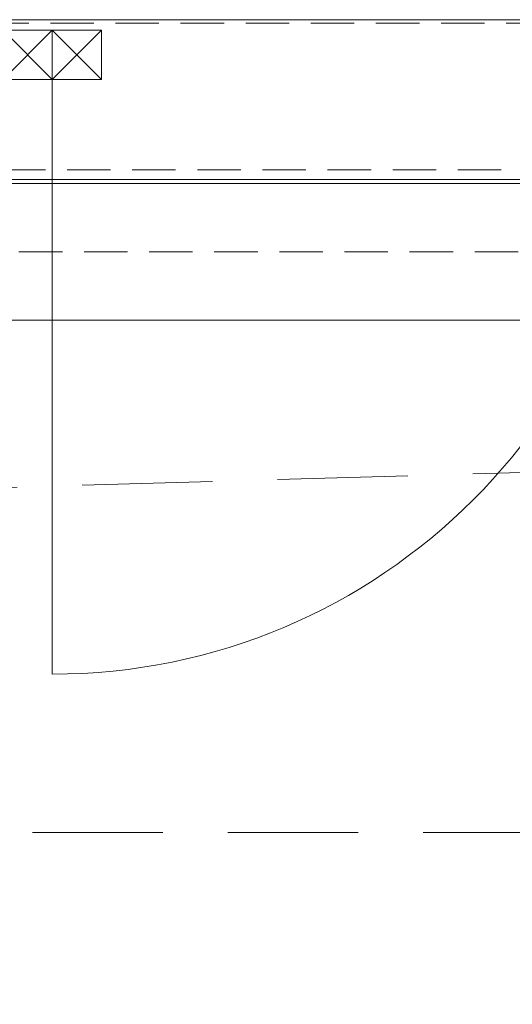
# Model space of a CAD drawing. Header units: millimetres. Extents: x 144573 to 336993, y 74252 to 247042.
# Tile 221 of 256: x 164493 to 165214, y 196854 to 198295. Entities that reach past the tile are written whole.
import ezdxf

# ---------------------------------------------------------------- set-up
doc = ezdxf.new("R2010")
doc.units = ezdxf.units.MM
doc.linetypes.add('ČÁRKOVANÁ', pattern=[19.05, 12.7, -6.35])
for name, color, linetype, lineweight in [('FASÁDA DETAILNÍ', 255, 'Continuous', 0), ('NOVA', 255, 'Continuous', 0), ('TENKA', 255, 'Continuous', 0)]:
    doc.layers.add(name, color=color, linetype=linetype, lineweight=lineweight)

msp = doc.modelspace()

# ---------------------------------------------------------------- linework, layer by layer
at = {"layer": 'FASÁDA DETAILNÍ'}
for points in [[(173301.48, 174615.259), (146721.48, 174615.259), (146721.48, 198295.259), (173301.48, 198295.259)], [(164540.98, 198207.758), (164540.98, 198279.758), (164468.98, 198279.758), (164468.98, 198207.758)], [(164612.98, 198207.758), (164612.98, 198279.758), (164540.98, 198279.758), (164540.98, 198207.758)], [(173061.48, 174855.259), (146961.48, 174855.259), (146961.48, 198055.259), (173061.48, 198055.259)]]:
    msp.add_lwpolyline(points, close=True, dxfattribs=at)
at = {"layer": 'FASÁDA DETAILNÍ', "linetype": 'ČÁRKOVANÁ', "ltscale": 5}
for points in [[(173296.48, 174620.259), (146726.48, 174620.259), (146726.48, 198290.259), (173296.48, 198290.259)], [(173081.48, 174835.259), (146941.48, 174835.259), (146941.48, 198075.259), (173081.48, 198075.259)], [(172961.48, 174955.259), (147061.48, 174955.259), (147061.48, 197955.259), (172961.48, 197955.259)]]:
    msp.add_lwpolyline(points, close=True, dxfattribs=at)
at = {"layer": 'FASÁDA DETAILNÍ'}
for points in [[(164468.98, 198207.758), (164540.98, 198279.758)], [(164468.98, 198279.758), (164540.98, 198207.758)], [(164540.98, 198207.758), (164612.98, 198279.758)], [(164540.98, 198279.758), (164612.98, 198207.758)], [(164540.98, 198207.758), (164540.98, 197337.258)], [(166054.98, 198061.259), (163192.98, 198061.259)]]:
    msp.add_lwpolyline(points, dxfattribs=at)
msp.add_arc((164540.98, 198207.758), 870.5, 270, 0, dxfattribs=at)
at = {"layer": 'NOVA', "linetype": 'ČÁRKOVANÁ', "ltscale": 15}
msp.add_line((147161.48, 197105.259), (172861.48, 197855.259), dxfattribs=at)
at = {"layer": 'NOVA'}
msp.add_line((166568.98, 197855.259), (161853.98, 197855.26), dxfattribs=at)
at = {"layer": 'NOVA', "linetype": 'ČÁRKOVANÁ', "ltscale": 15}
msp.add_lwpolyline([(160511.48, 197105.259), (165811.48, 197105.259)], dxfattribs=at)
at = {"layer": 'TENKA', "linetype": 'ČÁRKOVANÁ', "ltscale": 7}
msp.add_lwpolyline([(147718.98, 197855.259), (172861.48, 197855.259), (172861.48, 175055.259), (147718.98, 175055.259)], close=True, dxfattribs=at)

doc.saveas('drawing.dxf')
